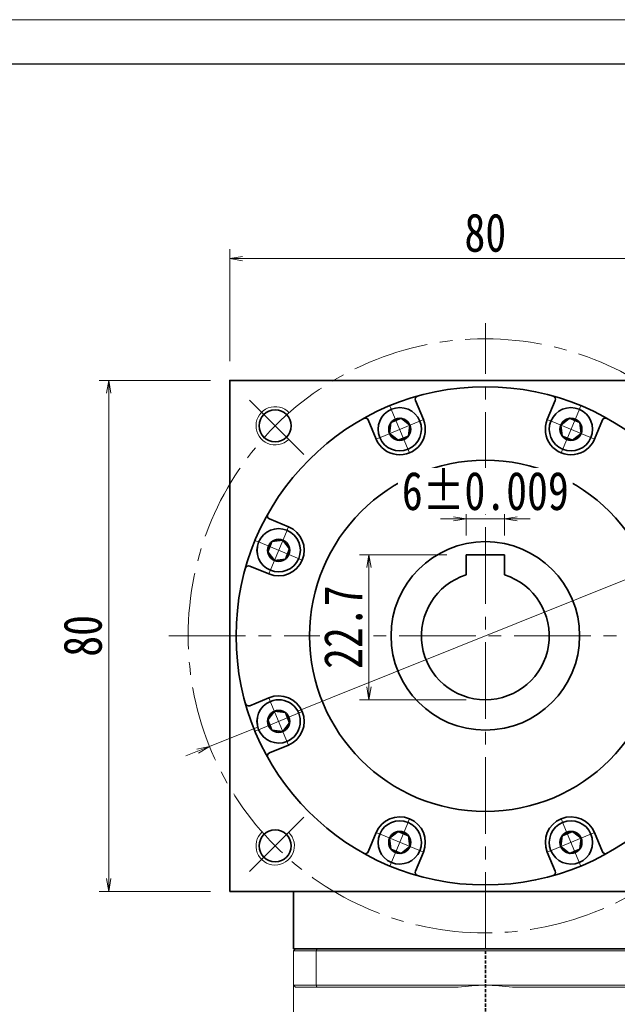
# Model space of a CAD drawing. Header units: millimetres. Extents: x -209 to 386, y -202 to 211.
# Tile 7 of 8: x 78 to 172, y 57 to 211. Entities that reach past the tile are written whole.
import ezdxf

# ---------------------------------------------------------------- set-up
doc = ezdxf.new("R2010")
doc.units = ezdxf.units.MM
doc.set_wipeout_variables(frame=1)
doc.header["$PDSIZE"] = -5
doc.linetypes.add('DASHED', pattern=[0.75, 0.5, -0.25])
doc.linetypes.add('点画线', pattern=[18, 12, -2, 2, -2])
doc.layers.get('0').update_dxf_attribs({"lineweight": 35})
for name, color, linetype, lineweight in [('EB0_1', 7, 'Continuous', 35), ('中心线层', 1, '点画线', 18), ('图框_外框线', 7, 'Continuous', 18), ('尺寸线层', 3, 'Continuous', 18), ('粗实线层', 7, 'Continuous', 35)]:
    doc.layers.add(name, color=color, linetype=linetype, lineweight=lineweight)
doc.styles.add('宋体', font='SimSun.ttf', dxfattribs={"width": 0.8})
doc.dimstyles.new('A水平标注$0', dxfattribs={"dimtxt": 3.5, "dimasz": 2, "dimexe": 1.5, "dimexo": 3, "dimgap": 1.1, "dimtad": 1, "dimtoh": 1, "dimdec": 4, "dimdsep": 46, "dimtxsty": '宋体', "dimblk": 'OPEN', "dimcen": 3, "dimclrd": 3, "dimclre": 3, "dimclrt": 6, "dimadec": 0, "dimazin": 0, "dimtm": 1e-09, "dimtfac": 1, "dimtdec": 4, "dimtix": 1, "dimtmove": 0, "dimatfit": 3, "dimldrblk": 'OPEN', "dimfxl": 0, "dimlwd": 13, "dimlwe": 13, "dimarcsym": 0})
doc.dimstyles.new('D直径标注φ25', dxfattribs={"dimtxt": 3.5, "dimasz": 2, "dimexe": 1, "dimexo": 3, "dimtad": 1, "dimtoh": 1, "dimdec": 1, "dimdsep": 46, "dimtxsty": '宋体', "dimblk": 'OPEN', "dimcen": 3, "dimclrd": 3, "dimclre": 3, "dimclrt": 130, "dimadec": 0, "dimazin": 0, "dimtm": 1e-09, "dimtfac": 1, "dimtdec": 1, "dimtmove": 0, "dimatfit": 0, "dimldrblk": 'OPEN', "dimfxl": 0, "dimlwd": 13, "dimlwe": 13, "dimarcsym": 0})

# ---------------------------------------------------------------- blocks, each defined once
blk = doc.blocks.new('_Open')
at = {"color": 0, "linetype": 'ByBlock', "lineweight": -2}
for p, q in [((-1, 0.167), (0, 0)), ((-1, -0.167), (0, 0)), ((0, 0), (-1, 0))]:
    blk.add_line(p, q, dxfattribs=at)
blk = doc.blocks.new('*X11')
at = {"layer": 'Defpoints', "color": 0, "transparency": 16777216}
for p in [(191, 173.58), (111, 154.52), (191, 154.52)]:
    blk.add_point(p, dxfattribs=at)
at = {"layer": '尺寸线层', "color": 3, "lineweight": 13, "transparency": 16777216}
for p, q in [((111, 157.52), (111, 175.08)), ((191, 157.52), (191, 175.08)), ((113, 173.58), (189, 173.58))]:
    blk.add_line(p, q, dxfattribs=at)
at = {"layer": '尺寸线层', "color": 3, "lineweight": 13, "transparency": 16777216, "xscale": 2, "yscale": 2, "zscale": 2, "rotation": 180}
blk.add_blockref('_Open', (111, 173.58), dxfattribs=at)
at = {"layer": '尺寸线层', "color": 3, "lineweight": 13, "transparency": 16777216, "xscale": 2, "yscale": 2, "zscale": 2}
blk.add_blockref('_Open', (191, 173.58), dxfattribs=at)
at = {"layer": '尺寸线层', "color": 6, "transparency": 16777216, "insert": (151, 177.61), "char_height": 6, "attachment_point": 5, "style": '宋体', "bg_fill": 3, "box_fill_scale": 1.1, "bg_fill_color": 257, "bg_fill_transparency": 0}
blk.add_mtext('80', dxfattribs=at)
blk = doc.blocks.new('*X12')
at = {"layer": 'Defpoints', "color": 0, "transparency": 16777216}
for p in [(92.07, 154.52), (111, 154.52), (111, 74.52)]:
    blk.add_point(p, dxfattribs=at)
at = {"layer": '尺寸线层', "color": 3, "lineweight": 13, "transparency": 16777216}
for p, q in [((108, 154.52), (90.57, 154.52)), ((92.07, 76.52), (92.07, 152.52)), ((108, 74.52), (90.57, 74.52))]:
    blk.add_line(p, q, dxfattribs=at)
at = {"layer": '尺寸线层', "color": 3, "lineweight": 13, "transparency": 16777216, "xscale": 2, "yscale": 2, "zscale": 2}
for p, rotation in [((92.07, 154.52), 90), ((92.07, 74.52), 270)]:
    blk.add_blockref('_Open', p, dxfattribs=dict(at, rotation=rotation))
at = {"layer": '尺寸线层', "color": 6, "transparency": 16777216, "insert": (88.03, 114.52), "char_height": 6, "attachment_point": 5, "rotation": 90, "style": '宋体', "bg_fill": 3, "box_fill_scale": 1.1, "bg_fill_color": 257, "bg_fill_transparency": 0}
blk.add_mtext('80', dxfattribs=at)
blk = doc.blocks.new('*X13')
at = {"color": 3, "lineweight": 13, "transparency": 16777216}
for p, q in [((196.01, 132.58), (198.57, 133.61)), ((198.57, 133.61), (209.23, 133.61)), ((107.85, 97.21), (194.16, 131.84)), ((105.99, 96.46), (104.13, 95.72))]:
    blk.add_line(p, q, dxfattribs=at)
at = {"layer": 'Defpoints', "color": 0, "transparency": 16777216}
for p in [(194.16, 131.84), (107.85, 97.21)]:
    blk.add_point(p, dxfattribs=at)
at = {"color": 3, "lineweight": 13, "transparency": 16777216, "xscale": 2, "yscale": 2, "zscale": 2}
for p, rotation in [((194.16, 131.84), 201.8617789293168), ((107.85, 97.21), 21.86177892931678)]:
    blk.add_blockref('_Open', p, dxfattribs=dict(at, rotation=rotation))
at = {"color": 130, "transparency": 16777216, "insert": (204.4, 137.61), "char_height": 6, "attachment_point": 5, "style": '宋体'}
blk.add_mtext('%%C93', dxfattribs=at)
blk = doc.blocks.new('*X17')
at = {"layer": '中心线层', "linetype": '点画线', "lineweight": 18}
for p, q in [((0, -3.89), (0, 3.89)), ((-3.89, 0), (3.89, 0))]:
    blk.add_line(p, q, dxfattribs=at)
at = {"layer": '粗实线层'}
for p, q in [((-1.73, 0), (-0.87, 1.5)), ((-1.73, 0), (-0.87, -1.5)), ((-0.87, 1.5), (0.87, 1.5)), ((1.73, 0), (0.87, 1.5)), ((1.73, 0), (0.87, 1.5)), ((1.73, 0), (0.87, -1.5)), ((-0.87, -1.5), (0.87, -1.5))]:
    blk.add_line(p, q, dxfattribs=at)
blk.add_circle((0, 0), 1.73, dxfattribs=at)
for start, end in [(0, 180), (180, 360)]:
    blk.add_arc((0, 0), 3.39, start, end, dxfattribs=at)
blk = doc.blocks.new('*X23')
at = {"layer": 'Defpoints', "color": 0, "transparency": 16777216}
for p in [(148, 127.22), (132.79, 104.52), (151, 104.52)]:
    blk.add_point(p, dxfattribs=at)
at = {"layer": '尺寸线层', "color": 3, "lineweight": 13, "transparency": 16777216}
for p, q in [((145, 127.22), (131.29, 127.22)), ((132.79, 125.22), (132.79, 106.52)), ((148, 104.52), (131.29, 104.52))]:
    blk.add_line(p, q, dxfattribs=at)
at = {"layer": '尺寸线层', "color": 3, "lineweight": 13, "transparency": 16777216, "xscale": 2, "yscale": 2, "zscale": 2}
for p, rotation in [((132.79, 127.22), 90), ((132.79, 104.52), 270)]:
    blk.add_blockref('_Open', p, dxfattribs=dict(at, rotation=rotation))
at = {"layer": '尺寸线层', "color": 6, "transparency": 16777216, "insert": (128.79, 115.87), "char_height": 6, "attachment_point": 5, "rotation": 90, "style": '宋体', "bg_fill": 3, "box_fill_scale": 1.1, "bg_fill_color": 257, "bg_fill_transparency": 0}
blk.add_mtext('22.7', dxfattribs=at)
blk = doc.blocks.new('*X24')
at = {"layer": 'Defpoints', "color": 0, "transparency": 16777216}
for p in [(148, 127.22), (154, 127.22)]:
    blk.add_point(p, dxfattribs=at)
at = {"layer": '尺寸线层', "color": 3, "lineweight": 13, "transparency": 16777216}
for p, q in [((148, 130.22), (148, 134.34)), ((154, 130.22), (154, 134.34)), ((146, 132.84), (144, 132.84)), ((154, 132.84), (148, 132.84)), ((156, 132.84), (158, 132.84))]:
    blk.add_line(p, q, dxfattribs=at)
at = {"layer": '尺寸线层', "color": 3, "lineweight": 13, "transparency": 16777216, "xscale": 2, "yscale": 2, "zscale": 2}
blk.add_blockref('_Open', (148, 132.84), dxfattribs=at)
at = {"layer": '尺寸线层', "color": 3, "lineweight": 13, "transparency": 16777216, "xscale": 2, "yscale": 2, "zscale": 2, "rotation": 180}
blk.add_blockref('_Open', (154, 132.84), dxfattribs=at)
at = {"layer": '尺寸线层', "color": 6, "transparency": 16777216, "insert": (151, 137.17), "char_height": 6, "attachment_point": 5, "style": '宋体', "bg_fill": 3, "box_fill_scale": 1.1, "bg_fill_color": 257, "bg_fill_transparency": 0}
blk.add_mtext('\\A1;6{\\H1x;%%P0.009}', dxfattribs=at)
at = {"layer": 'Defpoints', "color": 0, "transparency": 16777216}
blk.add_point((148, 132.84), dxfattribs=at)

msp = doc.modelspace()

# ---------------------------------------------------------------- linework, layer by layer
at = {"color": 7, "linetype": 'Continuous', "lineweight": 15}
for p, q in [((121.0016, 65.22064), (124.54409, 65.22064)), ((121.0016, 65.22064), (121.0016, 59.82064)), ((124.65772, 65.52064), (121.3016, 65.52064)), ((124.54409, 65.22064), (177.45911, 65.22064)), ((124.54409, 59.82064), (124.54409, 65.22064)), ((177.34548, 65.52064), (124.65772, 65.52064)), ((124.54409, 59.82064), (121.0016, 59.82064)), ((121.3016, 59.52064), (124.65772, 59.52064)), ((151.0016, 59.82064), (124.54409, 59.82064)), ((124.65772, 59.52064), (146.76958, 59.52064)), ((177.45911, 59.82064), (151.0016, 59.82064)), ((155.23362, 59.52064), (177.34548, 59.52064))]:
    msp.add_line(p, q, dxfattribs=at)
at = {"color": 1, "linetype": 'DASHED'}
msp.add_line((151.0016, -53.03106), (151.0016, 65.52064), dxfattribs=at)
at = {"color": 7, "linetype": 'Continuous', "lineweight": 15}
for start, end in [(90, 98.1096145), (81.8903855, 90)]:
    msp.add_arc((151.0016, 29.82064), 30, start, end, dxfattribs=at)
for points in [[(121.0016, 65.22064), (121.3016, 65.52064)], [(124.54409, 65.22064), (124.65772, 65.52064)], [(121.0016, 40.97064), (121.0016, 59.82064)], [(121.0016, 59.82064), (121.3016, 59.52064)], [(124.54409, 59.82064), (124.65772, 59.52064)]]:
    msp.add_open_spline(points, degree=1, dxfattribs=at)
at = {"layer": 'EB0_1'}
msp.add_line((181.0016, 65.52064), (121.0016, 65.52064), dxfattribs=at)
at = {"layer": '中心线层'}
for p, q in [((151.0016, 65.52064), (151.0016, 163.46513)), ((122.60772, 142.91453), (113.53813, 151.98412)), ((101.5016, 114.52064), (200.5016, 114.52064)), ((122.60772, 86.12676), (113.53813, 77.05717))]:
    msp.add_line(p, q, dxfattribs=at)
msp.add_circle((151.0016, 114.52064), 46.5, dxfattribs=at)
at = {"layer": '粗实线层'}
for p, q in [((141.3032, 148.38716), (140.06479, 151.37694)), ((160.7, 148.38716), (161.93841, 151.37694)), ((133.91216, 145.32569), (132.67376, 148.31547)), ((168.09104, 145.32569), (169.32944, 148.31547)), ((120.19655, 131.61008), (117.20677, 132.84849)), ((154.0016, 127.22064), (148.0016, 127.22064)), ((148.0016, 127.22064), (148.0016, 124.06003)), ((154.0016, 127.22064), (154.0016, 124.06003)), ((117.13508, 124.21904), (114.14531, 125.45745)), ((117.13508, 104.82224), (114.14531, 103.58383)), ((120.19655, 97.4312), (117.20677, 96.1928)), ((133.91216, 83.71559), (132.67376, 80.72582)), ((168.09104, 83.71559), (169.32944, 80.72582)), ((141.3032, 80.65412), (140.06479, 77.66435)), ((160.7, 80.65412), (161.93841, 77.66435)), ((121.0016, 65.52064), (121.0016, 74.52064))]:
    msp.add_line(p, q, dxfattribs=at)
msp.add_lwpolyline([(111.0016, 74.52064), (111.0016, 154.52064), (191.0016, 154.52064), (191.0016, 74.52064)], close=True, dxfattribs=at)
for centre, radius in [((151.0016, 114.52064), 39), ((118.12113, 147.40111), 2.5), ((151.0016, 114.52064), 27.5), ((151.0016, 114.52064), 14.75), ((118.12113, 81.64018), 2.5)]:
    msp.add_circle(centre, radius, dxfattribs=at)
for centre, radius, start, end in [((140.52673, 151.56828), 0.5, 105.7874876, 202.5001118), ((161.47647, 151.56828), 0.5, 337.4998882, 74.2125124), ((132.21182, 148.12413), 0.5, 22.4998882, 119.2125124), ((137.60768, 146.85643), 4, 202.5, 22.5), ((164.39552, 146.85643), 4, 157.5, 337.5), ((169.79138, 148.12413), 0.5, 60.7874876, 157.5001118), ((117.39811, 133.31042), 0.5, 150.7874876, 247.5001118), ((118.66582, 127.91456), 4, 247.5, 67.5), ((113.95396, 124.99551), 0.5, 67.4998882, 164.2125124), ((151.0016, 114.52064), 10, 107.4576031, 72.5423969), ((118.66582, 101.12672), 4, 292.5, 112.5), ((113.95396, 104.04577), 0.5, 195.7874876, 292.5001118), ((117.39811, 95.73086), 0.5, 112.4998882, 209.2125124), ((137.60768, 82.18486), 4, 337.5, 157.5), ((164.39552, 82.18486), 4, 22.5, 202.5), ((132.21182, 80.91716), 0.5, 240.7874876, 337.5001118), ((169.79138, 80.91716), 0.5, 202.4998882, 299.2125124), ((140.52673, 77.47301), 0.5, 157.4998882, 254.2125124), ((161.47647, 77.47301), 0.5, 285.7874876, 22.5001118)]:
    msp.add_arc(centre, radius, start, end, dxfattribs=at)
at = {"layer": '粗实线层', "lineweight": 18}
for centre, start, end in [((118.12113, 147.40111), 43.1514284, 315), ((118.12113, 81.64018), 133.1514284, 45)]:
    msp.add_arc(centre, 3, start, end, dxfattribs=at)

# ---------------------------------------------------------------- next in the draw order: dimensions: what is measured, and where the dimension line sits
at = {"layer": '尺寸线层'}
dim = msp.add_linear_dim(base=(191.0016, 173.57977), p1=(111.0016, 154.52064), p2=(191.0016, 154.52064), dimstyle='A水平标注$0', override={"dimtxt": 6, "dimblk": 'Open', "dimtfill": 1, "dimtfillclr": 256}, dxfattribs=at)
dim.commit()
dim.dimension.update_dxf_attribs({"geometry": '*X11', "text_midpoint": (151.0016, 177.61273)})

# ---------------------------------------------------------------- next in the draw order: wipeouts: each hides what was drawn before it
for points in [[(140.73963, 148.15372), (140.73151, 148.17315), (140.72328, 148.19252), (140.71492, 148.21184), (140.70644, 148.23111), (140.69785, 148.25033), (140.68913, 148.26949), (140.6803, 148.2886), (140.67134, 148.30765), (140.66227, 148.32665), (140.65308, 148.34559), (140.64378, 148.36447), (140.63436, 148.3833), (140.62482, 148.40206), (140.61516, 148.42077), (140.60539, 148.43941), (140.5955, 148.458), (140.5855, 148.47652), (140.57538, 148.49498), (140.56515, 148.51338), (140.5548, 148.53171), (140.54434, 148.54998), (140.53377, 148.56819), (140.52308, 148.58632), (140.51228, 148.60439), (140.50137, 148.6224), (140.49035, 148.64033), (140.47921, 148.6582), (140.46797, 148.676), (140.45662, 148.69372), (140.44515, 148.71138), (140.44515, 148.71138), (140.35655, 148.84031), (140.2621, 148.96501), (140.162, 149.08522), (140.05646, 149.20069), (139.9457, 149.31117), (139.82997, 149.41641), (139.7095, 149.51621), (139.58456, 149.61034), (139.4554, 149.69861), (139.32232, 149.78083), (139.18558, 149.85682), (139.04548, 149.92642), (138.90232, 149.98948), (138.7564, 150.04587), (138.60804, 150.09547), (138.45754, 150.13817), (138.30524, 150.17388), (138.15145, 150.20253), (137.9965, 150.22405), (137.84073, 150.23841), (137.68446, 150.24556), (137.52802, 150.24549), (137.37176, 150.23821), (137.216, 150.22372), (137.06107, 150.20207), (136.9073, 150.17329), (136.75503, 150.13745), (136.60457, 150.09462), (136.45625, 150.04489), (136.31038, 149.98838), (136.31038, 149.98838), (136.16728, 149.92519), (136.02724, 149.85548), (135.89056, 149.77937), (135.75754, 149.69704), (135.62847, 149.60866), (135.5036, 149.51443), (135.38322, 149.41453), (135.26757, 149.30918), (135.15691, 149.19861), (135.05147, 149.08306), (134.95147, 148.96276), (134.85712, 148.83797), (134.76863, 148.70897), (134.68619, 148.57602), (134.60997, 148.43941), (134.54013, 148.29943), (134.47683, 148.15638), (134.42019, 148.01056), (134.37034, 147.86228), (134.32738, 147.71186), (134.29141, 147.55962), (134.2625, 147.40588), (134.24072, 147.25097), (134.2261, 147.09522), (134.21868, 146.93896), (134.21848, 146.78252), (134.2255, 146.62625), (134.23972, 146.47046), (134.26111, 146.31549), (134.28963, 146.16168), (134.28963, 146.16168), (134.29401, 146.14109), (134.29852, 146.12053), (134.30315, 146.09999), (134.30791, 146.07948), (134.3128, 146.05901), (134.31782, 146.03856), (134.32296, 146.01815), (134.32823, 145.99777), (134.33362, 145.97742), (134.33914, 145.9571), (134.34479, 145.93682), (134.35057, 145.91658), (134.35646, 145.89637), (134.36249, 145.8762), (134.36864, 145.85607), (134.37491, 145.83597), (134.38131, 145.81592), (134.38784, 145.7959), (134.39448, 145.77593), (134.40126, 145.756), (134.40815, 145.73611), (134.41517, 145.71626), (134.42231, 145.69646), (134.42958, 145.6767), (134.43696, 145.65698), (134.44447, 145.63732), (134.4521, 145.6177), (134.45986, 145.59813), (134.46773, 145.5786), (134.47573, 145.55913), (134.47573, 145.55913), (134.54792, 145.39699), (134.62849, 145.23886), (134.71723, 145.08516), (134.81389, 144.93631), (134.91821, 144.79272), (135.0299, 144.6548), (135.14866, 144.5229), (135.27416, 144.39741), (135.40605, 144.27865), (135.54398, 144.16696), (135.68756, 144.06264), (135.83641, 143.96598), (135.99011, 143.87724), (136.14825, 143.79666), (136.31038, 143.72447), (136.47607, 143.66087), (136.64487, 143.60603), (136.8163, 143.56009), (136.9899, 143.52319), (137.1652, 143.49543), (137.3417, 143.47688), (137.51894, 143.46759), (137.69642, 143.46759), (137.87366, 143.47688), (138.05016, 143.49543), (138.22546, 143.52319), (138.39906, 143.56009), (138.57049, 143.60603), (138.73928, 143.66087), (138.90498, 143.72447), (138.90498, 143.72447), (139.06711, 143.79666), (139.22525, 143.87724), (139.37895, 143.96598), (139.5278, 144.06264), (139.67138, 144.16696), (139.80931, 144.27865), (139.9412, 144.39741), (140.0667, 144.5229), (140.18546, 144.6548), (140.29715, 144.79272), (140.40147, 144.93631), (140.49813, 145.08516), (140.58687, 145.23886), (140.66744, 145.39699), (140.73963, 145.55913), (140.80323, 145.72482), (140.85808, 145.89361), (140.90401, 146.06505), (140.94091, 146.23865), (140.96868, 146.41394), (140.98723, 146.59045), (140.99652, 146.76769), (140.99652, 146.94517), (140.98723, 147.1224), (140.96868, 147.29891), (140.94091, 147.4742), (140.90401, 147.64781), (140.85808, 147.81924), (140.80323, 147.98803)], [(167.52747, 145.55913), (167.53547, 145.5786), (167.54334, 145.59813), (167.55109, 145.6177), (167.55873, 145.63732), (167.56624, 145.65698), (167.57362, 145.6767), (167.58089, 145.69646), (167.58803, 145.71626), (167.59505, 145.73611), (167.60194, 145.756), (167.60871, 145.77593), (167.61536, 145.7959), (167.62189, 145.81592), (167.62829, 145.83597), (167.63456, 145.85607), (167.64071, 145.8762), (167.64673, 145.89637), (167.65263, 145.91658), (167.65841, 145.93682), (167.66405, 145.9571), (167.66958, 145.97742), (167.67497, 145.99777), (167.68024, 146.01815), (167.68538, 146.03856), (167.6904, 146.05901), (167.69529, 146.07948), (167.70005, 146.09999), (167.70468, 146.12053), (167.70919, 146.14109), (167.71357, 146.16168), (167.71357, 146.16168), (167.74208, 146.31549), (167.76348, 146.47046), (167.7777, 146.62625), (167.78471, 146.78252), (167.78451, 146.93896), (167.7771, 147.09522), (167.76248, 147.25097), (167.7407, 147.40588), (167.71179, 147.55962), (167.67581, 147.71186), (167.63286, 147.86228), (167.58301, 148.01056), (167.52637, 148.15638), (167.46306, 148.29943), (167.39323, 148.43941), (167.31701, 148.57602), (167.23456, 148.70897), (167.14608, 148.83797), (167.05173, 148.96276), (166.95173, 149.08306), (166.84629, 149.19861), (166.73562, 149.30918), (166.61998, 149.41453), (166.4996, 149.51443), (166.37473, 149.60866), (166.24565, 149.69704), (166.11264, 149.77937), (165.97596, 149.85548), (165.83592, 149.92519), (165.69282, 149.98838), (165.69282, 149.98838), (165.54695, 150.04489), (165.39863, 150.09462), (165.24817, 150.13745), (165.0959, 150.17329), (164.94213, 150.20207), (164.7872, 150.22372), (164.63144, 150.23821), (164.47517, 150.24549), (164.31874, 150.24556), (164.16247, 150.23841), (164.00669, 150.22405), (163.85175, 150.20253), (163.69796, 150.17388), (163.54566, 150.13817), (163.39516, 150.09547), (163.2468, 150.04587), (163.10088, 149.98948), (162.95772, 149.92642), (162.81762, 149.85682), (162.68088, 149.78083), (162.5478, 149.69861), (162.41864, 149.61034), (162.2937, 149.51621), (162.17323, 149.41641), (162.0575, 149.31117), (161.94674, 149.20069), (161.8412, 149.08522), (161.74109, 148.96501), (161.64664, 148.84031), (161.55805, 148.71138), (161.55805, 148.71138), (161.54658, 148.69372), (161.53523, 148.676), (161.52398, 148.6582), (161.51285, 148.64033), (161.50183, 148.6224), (161.49092, 148.60439), (161.48012, 148.58632), (161.46943, 148.56819), (161.45886, 148.54998), (161.4484, 148.53171), (161.43805, 148.51338), (161.42782, 148.49498), (161.4177, 148.47652), (161.4077, 148.458), (161.39781, 148.43941), (161.38804, 148.42077), (161.37838, 148.40206), (161.36884, 148.3833), (161.35942, 148.36447), (161.35011, 148.34559), (161.34093, 148.32665), (161.33185, 148.30765), (161.3229, 148.2886), (161.31407, 148.26949), (161.30535, 148.25033), (161.29676, 148.23111), (161.28828, 148.21184), (161.27992, 148.19252), (161.27168, 148.17315), (161.26357, 148.15372), (161.26357, 148.15372), (161.19996, 147.98803), (161.14512, 147.81924), (161.09919, 147.64781), (161.06229, 147.4742), (161.03452, 147.29891), (161.01597, 147.1224), (161.00668, 146.94517), (161.00668, 146.76769), (161.01597, 146.59045), (161.03452, 146.41394), (161.06229, 146.23865), (161.09919, 146.06505), (161.14512, 145.89361), (161.19996, 145.72482), (161.26357, 145.55913), (161.33576, 145.39699), (161.41633, 145.23886), (161.50507, 145.08516), (161.60173, 144.93631), (161.70605, 144.79272), (161.81774, 144.6548), (161.9365, 144.5229), (162.062, 144.39741), (162.19389, 144.27865), (162.33182, 144.16696), (162.4754, 144.06264), (162.62425, 143.96598), (162.77795, 143.87724), (162.93609, 143.79666), (163.09822, 143.72447), (163.09822, 143.72447), (163.26391, 143.66087), (163.43271, 143.60603), (163.60414, 143.56009), (163.77774, 143.52319), (163.95304, 143.49543), (164.12954, 143.47688), (164.30678, 143.46759), (164.48426, 143.46759), (164.6615, 143.47688), (164.838, 143.49543), (165.0133, 143.52319), (165.1869, 143.56009), (165.35833, 143.60603), (165.52712, 143.66087), (165.69282, 143.72447), (165.85495, 143.79666), (166.01309, 143.87724), (166.16679, 143.96598), (166.31564, 144.06264), (166.45922, 144.16696), (166.59715, 144.27865), (166.72904, 144.39741), (166.85454, 144.5229), (166.9733, 144.6548), (167.08499, 144.79272), (167.18931, 144.93631), (167.28597, 145.08516), (167.37471, 145.23886), (167.45528, 145.39699)], [(134.47573, 83.48216), (134.46773, 83.46268), (134.45986, 83.44316), (134.4521, 83.42359), (134.44447, 83.40397), (134.43696, 83.3843), (134.42958, 83.36459), (134.42231, 83.34483), (134.41517, 83.32503), (134.40815, 83.30518), (134.40126, 83.28529), (134.39448, 83.26536), (134.38784, 83.24538), (134.38131, 83.22537), (134.37491, 83.20531), (134.36864, 83.18522), (134.36249, 83.16508), (134.35646, 83.14491), (134.35057, 83.1247), (134.34479, 83.10446), (134.33914, 83.08418), (134.33362, 83.06387), (134.32823, 83.04352), (134.32296, 83.02314), (134.31782, 83.00272), (134.3128, 82.98228), (134.30791, 82.9618), (134.30315, 82.94129), (134.29852, 82.92076), (134.29401, 82.9002), (134.28963, 82.8796), (134.28963, 82.8796), (134.26111, 82.72579), (134.23972, 82.57083), (134.2255, 82.41504), (134.21848, 82.25876), (134.21868, 82.10233), (134.2261, 81.94607), (134.24072, 81.79032), (134.2625, 81.63541), (134.29141, 81.48167), (134.32738, 81.32943), (134.37034, 81.17901), (134.42019, 81.03073), (134.47683, 80.8849), (134.54013, 80.74185), (134.60997, 80.60187), (134.68619, 80.46526), (134.76863, 80.33231), (134.85712, 80.20331), (134.95147, 80.07853), (135.05147, 79.95823), (135.15691, 79.84267), (135.26757, 79.7321), (135.38322, 79.62676), (135.5036, 79.52686), (135.62847, 79.43262), (135.75754, 79.34424), (135.89056, 79.26191), (136.02724, 79.18581), (136.16728, 79.11609), (136.31038, 79.05291), (136.31038, 79.05291), (136.45625, 78.99639), (136.60457, 78.94667), (136.75503, 78.90384), (136.9073, 78.868), (137.06107, 78.83922), (137.216, 78.81756), (137.37176, 78.80308), (137.52802, 78.79579), (137.68446, 78.79573), (137.84073, 78.80288), (137.9965, 78.81723), (138.15145, 78.83875), (138.30524, 78.8674), (138.45754, 78.90312), (138.60804, 78.94582), (138.7564, 78.99542), (138.90232, 79.05181), (139.04548, 79.11487), (139.18558, 79.18447), (139.32232, 79.26046), (139.4554, 79.34267), (139.58456, 79.43094), (139.7095, 79.52507), (139.82997, 79.62487), (139.9457, 79.73012), (140.05646, 79.84059), (140.162, 79.95606), (140.2621, 80.07627), (140.35655, 80.20098), (140.44515, 80.32991), (140.44515, 80.32991), (140.45662, 80.34756), (140.46797, 80.36529), (140.47921, 80.38309), (140.49035, 80.40095), (140.50137, 80.41889), (140.51228, 80.43689), (140.52308, 80.45496), (140.53377, 80.4731), (140.54434, 80.4913), (140.5548, 80.50957), (140.56515, 80.52791), (140.57538, 80.5463), (140.5855, 80.56476), (140.5955, 80.58329), (140.60539, 80.60187), (140.61516, 80.62052), (140.62482, 80.63922), (140.63436, 80.65799), (140.64378, 80.67681), (140.65308, 80.6957), (140.66227, 80.71464), (140.67134, 80.73363), (140.6803, 80.75269), (140.68913, 80.77179), (140.69785, 80.79096), (140.70644, 80.81017), (140.71492, 80.82944), (140.72328, 80.84876), (140.73151, 80.86814), (140.73963, 80.88756), (140.73963, 80.88756), (140.80323, 81.05325), (140.85808, 81.22205), (140.90401, 81.39348), (140.94091, 81.56708), (140.96868, 81.74237), (140.98723, 81.91888), (140.99652, 82.09612), (140.99652, 82.2736), (140.98723, 82.45083), (140.96868, 82.62734), (140.94091, 82.80264), (140.90401, 82.97624), (140.85808, 83.14767), (140.80323, 83.31646), (140.73963, 83.48216), (140.66744, 83.64429), (140.58687, 83.80243), (140.49813, 83.95613), (140.40147, 84.10498), (140.29715, 84.24856), (140.18546, 84.38649), (140.0667, 84.51838), (139.9412, 84.64388), (139.80931, 84.76263), (139.67138, 84.87433), (139.5278, 84.97865), (139.37895, 85.07531), (139.22525, 85.16405), (139.06711, 85.24462), (138.90498, 85.31681), (138.90498, 85.31681), (138.73928, 85.38041), (138.57049, 85.43526), (138.39906, 85.48119), (138.22546, 85.51809), (138.05016, 85.54586), (137.87366, 85.56441), (137.69642, 85.5737), (137.51894, 85.5737), (137.3417, 85.56441), (137.1652, 85.54586), (136.9899, 85.51809), (136.8163, 85.48119), (136.64487, 85.43526), (136.47607, 85.38041), (136.31038, 85.31681), (136.14825, 85.24462), (135.99011, 85.16405), (135.83641, 85.07531), (135.68756, 84.97865), (135.54398, 84.87433), (135.40605, 84.76263), (135.27416, 84.64388), (135.14866, 84.51838), (135.0299, 84.38649), (134.91821, 84.24856), (134.81389, 84.10498), (134.71723, 83.95613), (134.62849, 83.80243), (134.54792, 83.64429)], [(161.26357, 80.88756), (161.27168, 80.86814), (161.27992, 80.84876), (161.28828, 80.82944), (161.29676, 80.81017), (161.30535, 80.79096), (161.31407, 80.77179), (161.3229, 80.75269), (161.33185, 80.73363), (161.34093, 80.71464), (161.35011, 80.6957), (161.35942, 80.67681), (161.36884, 80.65799), (161.37838, 80.63922), (161.38804, 80.62052), (161.39781, 80.60187), (161.4077, 80.58329), (161.4177, 80.56476), (161.42782, 80.5463), (161.43805, 80.52791), (161.4484, 80.50957), (161.45886, 80.4913), (161.46943, 80.4731), (161.48012, 80.45496), (161.49092, 80.43689), (161.50183, 80.41889), (161.51285, 80.40095), (161.52398, 80.38309), (161.53523, 80.36529), (161.54658, 80.34756), (161.55805, 80.32991), (161.55805, 80.32991), (161.64664, 80.20098), (161.74109, 80.07627), (161.8412, 79.95606), (161.94674, 79.84059), (162.0575, 79.73012), (162.17323, 79.62487), (162.2937, 79.52507), (162.41864, 79.43094), (162.5478, 79.34267), (162.68088, 79.26046), (162.81762, 79.18447), (162.95772, 79.11487), (163.10088, 79.05181), (163.2468, 78.99542), (163.39516, 78.94582), (163.54566, 78.90312), (163.69796, 78.8674), (163.85175, 78.83875), (164.00669, 78.81723), (164.16247, 78.80288), (164.31874, 78.79573), (164.47517, 78.79579), (164.63144, 78.80308), (164.7872, 78.81756), (164.94213, 78.83922), (165.0959, 78.868), (165.24817, 78.90384), (165.39863, 78.94667), (165.54695, 78.99639), (165.69282, 79.05291), (165.69282, 79.05291), (165.83592, 79.11609), (165.97596, 79.18581), (166.11264, 79.26191), (166.24565, 79.34424), (166.37473, 79.43262), (166.4996, 79.52686), (166.61998, 79.62676), (166.73562, 79.7321), (166.84629, 79.84267), (166.95173, 79.95823), (167.05173, 80.07853), (167.14608, 80.20331), (167.23456, 80.33231), (167.31701, 80.46526), (167.39323, 80.60187), (167.46306, 80.74185), (167.52637, 80.8849), (167.58301, 81.03073), (167.63286, 81.17901), (167.67581, 81.32943), (167.71179, 81.48167), (167.7407, 81.63541), (167.76248, 81.79032), (167.7771, 81.94607), (167.78451, 82.10233), (167.78471, 82.25876), (167.7777, 82.41504), (167.76348, 82.57083), (167.74208, 82.72579), (167.71357, 82.8796), (167.71357, 82.8796), (167.70919, 82.9002), (167.70468, 82.92076), (167.70005, 82.94129), (167.69529, 82.9618), (167.6904, 82.98228), (167.68538, 83.00272), (167.68024, 83.02314), (167.67497, 83.04352), (167.66958, 83.06387), (167.66405, 83.08418), (167.65841, 83.10446), (167.65263, 83.1247), (167.64673, 83.14491), (167.64071, 83.16508), (167.63456, 83.18522), (167.62829, 83.20531), (167.62189, 83.22537), (167.61536, 83.24538), (167.60871, 83.26536), (167.60194, 83.28529), (167.59505, 83.30518), (167.58803, 83.32503), (167.58089, 83.34483), (167.57362, 83.36459), (167.56624, 83.3843), (167.55873, 83.40397), (167.55109, 83.42359), (167.54334, 83.44316), (167.53547, 83.46268), (167.52747, 83.48216), (167.52747, 83.48216), (167.45528, 83.64429), (167.37471, 83.80243), (167.28597, 83.95613), (167.18931, 84.10498), (167.08499, 84.24856), (166.9733, 84.38649), (166.85454, 84.51838), (166.72904, 84.64388), (166.59715, 84.76263), (166.45922, 84.87433), (166.31564, 84.97865), (166.16679, 85.07531), (166.01309, 85.16405), (165.85495, 85.24462), (165.69282, 85.31681), (165.52712, 85.38041), (165.35833, 85.43526), (165.1869, 85.48119), (165.0133, 85.51809), (164.838, 85.54586), (164.6615, 85.56441), (164.48426, 85.5737), (164.30678, 85.5737), (164.12954, 85.56441), (163.95304, 85.54586), (163.77774, 85.51809), (163.60414, 85.48119), (163.43271, 85.43526), (163.26391, 85.38041), (163.09822, 85.31681), (163.09822, 85.31681), (162.93609, 85.24462), (162.77795, 85.16405), (162.62425, 85.07531), (162.4754, 84.97865), (162.33182, 84.87433), (162.19389, 84.76263), (162.062, 84.64388), (161.9365, 84.51838), (161.81774, 84.38649), (161.70605, 84.24856), (161.60173, 84.10498), (161.50507, 83.95613), (161.41633, 83.80243), (161.33576, 83.64429), (161.26357, 83.48216), (161.19996, 83.31646), (161.14512, 83.14767), (161.09919, 82.97624), (161.06229, 82.80264), (161.03452, 82.62734), (161.01597, 82.45083), (161.00668, 82.2736), (161.00668, 82.09612), (161.01597, 81.91888), (161.03452, 81.74237), (161.06229, 81.56708), (161.09919, 81.39348), (161.14512, 81.22205), (161.19996, 81.05325)]]:
    msp.add_wipeout(points).dxf.layer = '粗实线层'

# ---------------------------------------------------------------- next in the draw order: block references
at = {"layer": '粗实线层'}
for p, rotation in [((137.60768, 146.85643), 22.5), ((164.39552, 146.85643), 337.5000000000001), ((137.60768, 82.18486), 157.5000000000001), ((164.39552, 82.18486), 202.5)]:
    msp.add_blockref('*X17', p, dxfattribs=dict(at, rotation=rotation))

# ---------------------------------------------------------------- next in the draw order: dimensions: what is measured, and where the dimension line sits
at = {"layer": '尺寸线层'}
dim = msp.add_linear_dim(base=(92.06569, 154.52064), p1=(111.0016, 74.52064), p2=(111.0016, 154.52064), angle=90, dimstyle='A水平标注$0', override={"dimtxt": 6, "dimblk": 'Open', "dimtfill": 1, "dimtfillclr": 256}, dxfattribs=at)
dim.commit()
dim.dimension.update_dxf_attribs({"geometry": '*X12', "text_midpoint": (88.03273, 114.52064)})

# ---------------------------------------------------------------- next in the draw order: dimensions: what is measured, and where the dimension line sits
dim = msp.add_diameter_dim_2p(p1=(107.84565, 97.2055), p2=(194.15755, 131.83579), text='%%C<>', dimstyle='D直径标注φ25', override={"dimtxt": 6, "dimgap": 1, "dimpost": '<>', "dimtvp": 0.1, "dimtfill": 0})
dim.commit()
dim.dimension.update_dxf_attribs({"geometry": '*X13', "text_midpoint": (204.40179, 133.60816), "dimtype": 163})

# ---------------------------------------------------------------- next in the draw order: dimensions: what is measured, and where the dimension line sits
dim = msp.add_linear_dim(base=(132.79079, 104.52064), p1=(148.0016, 127.22064), p2=(151.0016, 104.52064), angle=270, dimstyle='A水平标注$0', override={"dimtxt": 6, "dimblk": 'Open', "dimtfill": 1, "dimtfillclr": 256}, dxfattribs=at)
dim.commit()
dim.dimension.update_dxf_attribs({"geometry": '*X23', "text_midpoint": (128.79135, 115.87064)})

# ---------------------------------------------------------------- next in the draw order: wipeouts: each hides what was drawn before it
for points in [[(119.96311, 131.04651), (119.94364, 131.05451), (119.92412, 131.06238), (119.90454, 131.07014), (119.88492, 131.07777), (119.86526, 131.08528), (119.84554, 131.09267), (119.82579, 131.09993), (119.80598, 131.10707), (119.78614, 131.11409), (119.76625, 131.12099), (119.74631, 131.12776), (119.72634, 131.13441), (119.70632, 131.14093), (119.68627, 131.14733), (119.66617, 131.1536), (119.64604, 131.15975), (119.62587, 131.16578), (119.60566, 131.17168), (119.58542, 131.17745), (119.56514, 131.1831), (119.54482, 131.18862), (119.52447, 131.19401), (119.50409, 131.19928), (119.48368, 131.20443), (119.46323, 131.20944), (119.44276, 131.21433), (119.42225, 131.21909), (119.40172, 131.22372), (119.38115, 131.22823), (119.36056, 131.23261), (119.36056, 131.23261), (119.20675, 131.26113), (119.05178, 131.28252), (118.896, 131.29674), (118.73972, 131.30376), (118.58328, 131.30356), (118.42703, 131.29614), (118.27128, 131.28153), (118.11637, 131.25974), (117.96263, 131.23083), (117.81038, 131.19486), (117.65996, 131.1519), (117.51168, 131.10205), (117.36586, 131.04541), (117.22281, 130.98211), (117.08283, 130.91227), (116.94622, 130.83605), (116.81327, 130.75361), (116.68427, 130.66512), (116.55948, 130.57078), (116.43919, 130.47077), (116.32363, 130.36533), (116.21306, 130.25467), (116.10771, 130.13902), (116.00782, 130.01864), (115.91358, 129.89378), (115.8252, 129.7647), (115.74287, 129.63168), (115.66677, 129.49501), (115.59705, 129.35497), (115.53386, 129.21186), (115.53386, 129.21186), (115.47735, 129.06599), (115.42763, 128.91767), (115.3848, 128.76721), (115.34895, 128.61494), (115.32017, 128.46117), (115.29852, 128.30625), (115.28403, 128.15048), (115.27675, 127.99422), (115.27669, 127.83778), (115.28384, 127.68151), (115.29819, 127.52574), (115.31971, 127.37079), (115.34836, 127.217), (115.38407, 127.0647), (115.42678, 126.9142), (115.47637, 126.76584), (115.53276, 126.61992), (115.59583, 126.47676), (115.66543, 126.33666), (115.74141, 126.19993), (115.82363, 126.06684), (115.9119, 125.93769), (116.00603, 125.81274), (116.10583, 125.69227), (116.21108, 125.57654), (116.32155, 125.46578), (116.43702, 125.36024), (116.55723, 125.26014), (116.68193, 125.16569), (116.81086, 125.07709), (116.81086, 125.07709), (116.82852, 125.06563), (116.84625, 125.05427), (116.86404, 125.04303), (116.88191, 125.03189), (116.89984, 125.02087), (116.91785, 125.00996), (116.93592, 124.99916), (116.95406, 124.98848), (116.97226, 124.9779), (116.99053, 124.96744), (117.00886, 124.9571), (117.02726, 124.94686), (117.04572, 124.93675), (117.06424, 124.92674), (117.08283, 124.91685), (117.10147, 124.90708), (117.12018, 124.89743), (117.13895, 124.88789), (117.15777, 124.87846), (117.17665, 124.86916), (117.19559, 124.85997), (117.21459, 124.8509), (117.23364, 124.84194), (117.25275, 124.83311), (117.27191, 124.82439), (117.29113, 124.8158), (117.3104, 124.80732), (117.32972, 124.79896), (117.34909, 124.79073), (117.36852, 124.78261), (117.36852, 124.78261), (117.53421, 124.71901), (117.703, 124.66416), (117.87444, 124.61823), (118.04804, 124.58133), (118.22333, 124.55356), (118.39984, 124.53501), (118.57708, 124.52572), (118.75456, 124.52572), (118.93179, 124.53501), (119.1083, 124.55356), (119.28359, 124.58133), (119.4572, 124.61823), (119.62863, 124.66416), (119.79742, 124.71901), (119.96311, 124.78261), (120.12525, 124.8548), (120.28338, 124.93537), (120.43709, 125.02411), (120.58593, 125.12077), (120.72952, 125.22509), (120.86744, 125.33679), (120.99934, 125.45554), (121.12483, 125.58104), (121.24359, 125.71293), (121.35528, 125.85086), (121.4596, 125.99445), (121.55627, 126.14329), (121.64501, 126.29699), (121.72558, 126.45513), (121.79777, 126.61727), (121.79777, 126.61727), (121.86137, 126.78296), (121.91621, 126.95175), (121.96215, 127.12318), (121.99905, 127.29678), (122.02681, 127.47208), (122.04537, 127.64859), (122.05465, 127.82582), (122.05465, 128.0033), (122.04537, 128.18054), (122.02681, 128.35705), (121.99905, 128.53234), (121.96215, 128.70594), (121.91621, 128.87737), (121.86137, 129.04617), (121.79777, 129.21186), (121.72558, 129.374), (121.64501, 129.53213), (121.55627, 129.68583), (121.4596, 129.83468), (121.35528, 129.97826), (121.24359, 130.11619), (121.12483, 130.24808), (120.99934, 130.37358), (120.86744, 130.49234), (120.72952, 130.60403), (120.58593, 130.70835), (120.43709, 130.80501), (120.28338, 130.89375), (120.12525, 130.97433)], [(117.36852, 104.25867), (117.34909, 104.25056), (117.32972, 104.24232), (117.3104, 104.23396), (117.29113, 104.22549), (117.27191, 104.21689), (117.25275, 104.20817), (117.23364, 104.19934), (117.21459, 104.19039), (117.19559, 104.18132), (117.17665, 104.17213), (117.15777, 104.16282), (117.13895, 104.1534), (117.12018, 104.14386), (117.10147, 104.1342), (117.08283, 104.12443), (117.06424, 104.11454), (117.04572, 104.10454), (117.02726, 104.09442), (117.00886, 104.08419), (116.99053, 104.07384), (116.97226, 104.06338), (116.95406, 104.05281), (116.93592, 104.04212), (116.91785, 104.03132), (116.89984, 104.02041), (116.88191, 104.00939), (116.86404, 103.99826), (116.84625, 103.98701), (116.82852, 103.97566), (116.81086, 103.96419), (116.81086, 103.96419), (116.68193, 103.8756), (116.55723, 103.78115), (116.43702, 103.68104), (116.32155, 103.5755), (116.21108, 103.46475), (116.10583, 103.34901), (116.00603, 103.22854), (115.9119, 103.1036), (115.82363, 102.97445), (115.74141, 102.84136), (115.66543, 102.70462), (115.59583, 102.56452), (115.53276, 102.42136), (115.47637, 102.27544), (115.42678, 102.12708), (115.38407, 101.97659), (115.34836, 101.82428), (115.31971, 101.67049), (115.29819, 101.51555), (115.28384, 101.35977), (115.27669, 101.2035), (115.27675, 101.04707), (115.28403, 100.8908), (115.29852, 100.73504), (115.32017, 100.58011), (115.34895, 100.42635), (115.3848, 100.27407), (115.42763, 100.12362), (115.47735, 99.97529), (115.53386, 99.82943), (115.53386, 99.82943), (115.59705, 99.68632), (115.66677, 99.54628), (115.74287, 99.4096), (115.8252, 99.27659), (115.91358, 99.14751), (116.00782, 99.02265), (116.10771, 98.90226), (116.21306, 98.78662), (116.32363, 98.67595), (116.43919, 98.57051), (116.55948, 98.47051), (116.68427, 98.37616), (116.81327, 98.28768), (116.94622, 98.20524), (117.08283, 98.12901), (117.22281, 98.05918), (117.36586, 97.99587), (117.51168, 97.93923), (117.65996, 97.88938), (117.81038, 97.84643), (117.96263, 97.81046), (118.11637, 97.78155), (118.27128, 97.75976), (118.42703, 97.74514), (118.58328, 97.73773), (118.73972, 97.73753), (118.896, 97.74455), (119.05178, 97.75877), (119.20675, 97.78016), (119.36056, 97.80868), (119.36056, 97.80868), (119.38115, 97.81305), (119.40172, 97.81756), (119.42225, 97.82219), (119.44276, 97.82696), (119.46323, 97.83184), (119.48368, 97.83686), (119.50409, 97.842), (119.52447, 97.84727), (119.54482, 97.85267), (119.56514, 97.85819), (119.58542, 97.86383), (119.60566, 97.86961), (119.62587, 97.87551), (119.64604, 97.88153), (119.66617, 97.88768), (119.68627, 97.89396), (119.70632, 97.90036), (119.72634, 97.90688), (119.74631, 97.91353), (119.76625, 97.9203), (119.78614, 97.92719), (119.80598, 97.93421), (119.82579, 97.94135), (119.84554, 97.94862), (119.86526, 97.95601), (119.88492, 97.96352), (119.90454, 97.97115), (119.92412, 97.9789), (119.94364, 97.98677), (119.96311, 97.99477), (119.96311, 97.99477), (120.12525, 98.06696), (120.28338, 98.14753), (120.43709, 98.23627), (120.58593, 98.33293), (120.72952, 98.43725), (120.86744, 98.54895), (120.99934, 98.6677), (121.12483, 98.7932), (121.24359, 98.92509), (121.35528, 99.06302), (121.4596, 99.20661), (121.55627, 99.35545), (121.64501, 99.50915), (121.72558, 99.66729), (121.79777, 99.82943), (121.86137, 99.99512), (121.91621, 100.16391), (121.96215, 100.33534), (121.99905, 100.50894), (122.02681, 100.68424), (122.04537, 100.86075), (122.05465, 101.03798), (122.05465, 101.21546), (122.04537, 101.3927), (122.02681, 101.56921), (121.99905, 101.7445), (121.96215, 101.9181), (121.91621, 102.08953), (121.86137, 102.25833), (121.79777, 102.42402), (121.79777, 102.42402), (121.72558, 102.58615), (121.64501, 102.74429), (121.55627, 102.89799), (121.4596, 103.04684), (121.35528, 103.19042), (121.24359, 103.32835), (121.12483, 103.46024), (120.99934, 103.58574), (120.86744, 103.7045), (120.72952, 103.81619), (120.58593, 103.92051), (120.43709, 104.01717), (120.28338, 104.10591), (120.12525, 104.18649), (119.96311, 104.25867), (119.79742, 104.32228), (119.62863, 104.37712), (119.4572, 104.42306), (119.28359, 104.45996), (119.1083, 104.48772), (118.93179, 104.50627), (118.75456, 104.51556), (118.57708, 104.51556), (118.39984, 104.50627), (118.22333, 104.48772), (118.04804, 104.45996), (117.87444, 104.42306), (117.703, 104.37712), (117.53421, 104.32228)]]:
    msp.add_wipeout(points).dxf.layer = '粗实线层'

# ---------------------------------------------------------------- next in the draw order: block references
at = {"layer": '粗实线层'}
for p, rotation in [((118.66582, 127.91456), 67.50000000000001), ((118.66582, 101.12672), 112.5)]:
    msp.add_blockref('*X17', p, dxfattribs=dict(at, rotation=rotation))

# ---------------------------------------------------------------- next in the draw order: dimensions: what is measured, and where the dimension line sits
at = {"layer": '尺寸线层'}
dim = msp.add_linear_dim(base=(148.0016, 132.83551), p1=(154.0016, 127.22064), p2=(148.0016, 127.22064), text='\\A1;6{\\H1x;%%P0.009}', dimstyle='A水平标注$0', override={"dimtxt": 6, "dimblk": 'Open', "dimtfill": 1, "dimtfillclr": 256}, dxfattribs=at)
dim.commit()
dim.dimension.update_dxf_attribs({"geometry": '*X24', "text_midpoint": (151.0016, 137.17015)})

# ---------------------------------------------------------------- next in the draw order: linework, layer by layer
at = {"layer": '图框_外框线', "color": 3}
msp.add_lwpolyline([(-205.98798, -202.09917), (378.16935, -202.09917), (378.16935, 210.98351), (-205.98798, 210.98351)], close=True, dxfattribs=at)
at = {"layer": '图框_外框线', "color": 3, "lineweight": 25}
msp.add_lwpolyline([(-171.21671, -195.14491), (371.21509, -195.14491), (371.21509, 204.02926), (-171.21671, 204.02926)], close=True, dxfattribs=at)

doc.saveas('drawing.dxf')
